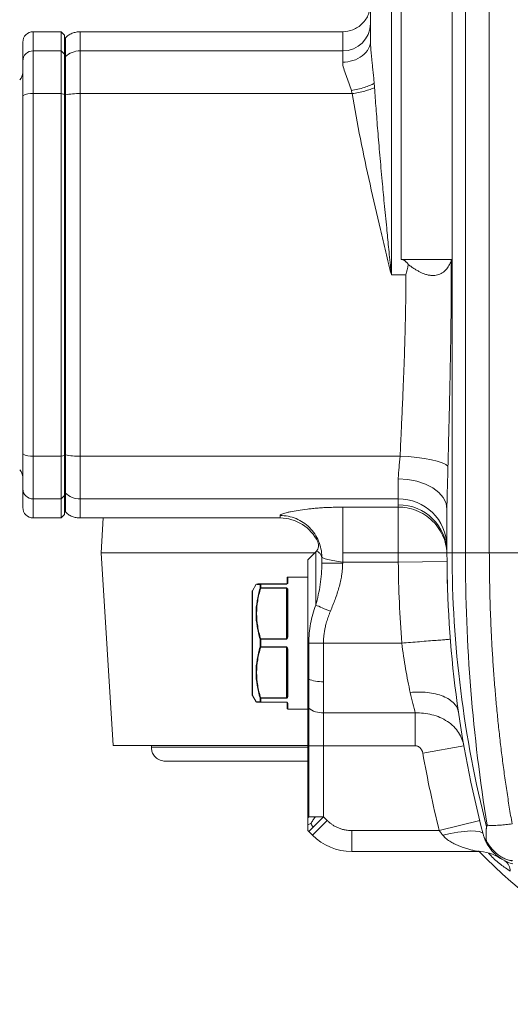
# Model space of a CAD drawing. Header units: millimetres. Extents: x 38 to 1003, y -143 to 975.
# Tile 2 of 29: x 175 to 246, y -143 to -1. Entities that reach past the tile are written whole.
import ezdxf

# ---------------------------------------------------------------- set-up
doc = ezdxf.new("R2010")
doc.units = ezdxf.units.MM

# ---------------------------------------------------------------- blocks, each defined once
blk = doc.blocks.new('SW_CENTERMARKSYMBOL_11')
at = {"color": 0, "linetype": 'Continuous', "lineweight": 0}
for p, q in [((0, 5), (0, 65)), ((0, 0), (0, 2.5)), ((-5, 0), (-65, 0)), ((0, 0), (-2.5, 0)), ((0, 0), (0, -2.5)), ((0, 0), (2.5, 0)), ((5, 0), (65, 0)), ((0, -5), (0, -65))]:
    blk.add_line(p, q, dxfattribs=at)

msp = doc.modelspace()

# ---------------------------------------------------------------- linework, layer by layer
at = {"color": 7, "linetype": 'Continuous', "lineweight": 15}
for p, q in [((225.47, 113.42), (225.47, -4.36)), ((228.47, -38.08), (228.47, 25.37)), ((229.9, -35.86), (229.9, 21.84)), ((237.23, 21.84), (237.23, -32.08)), ((239.12, 17.41), (239.12, -78.08)), ((242.56, 10.2), (242.56, -78.08)), ((180.97, -3.08), (176.97, -3.08)), ((181.47, -3.58), (180.97, -3.08)), ((180.97, -5.84), (180.97, -3.08)), ((181.47, -3.58), (181.47, -6.33)), ((221.47, -3.08), (183.71, -3.08)), ((175.47, -7.3), (175.47, -4.58)), ((176.97, -5.84), (176.97, -11.99)), ((180.97, -5.84), (176.97, -5.84)), ((180.97, -11.99), (180.97, -5.84)), ((181.47, -6.33), (180.97, -5.84)), ((181.47, -6.33), (181.47, -12.1)), ((181.59, -6.7), (181.47, -6.81)), ((183.71, -5.84), (183.71, -11.99)), ((221.47, -5.84), (183.71, -5.84)), ((175.47, -12.3), (175.47, -7.3)), ((175.47, -63.86), (175.47, -12.3)), ((176.97, -11.99), (176.97, -64.18)), ((180.97, -11.99), (176.97, -11.99)), ((180.97, -64.18), (180.97, -11.99)), ((181.47, -12.1), (180.97, -11.99)), ((181.47, -12.1), (181.47, -64.07)), ((181.59, -12.17), (181.47, -12.2)), ((183.71, -11.99), (183.71, -64.18)), ((222.84, -11.99), (183.71, -11.99)), ((237.23, -32.08), (237.23, -35.86)), ((229.9, -35.86), (237.23, -35.86)), ((237.2, -35.87), (237.2, -78.08)), ((228.47, -38.08), (230.56, -38.08)), ((175.47, -68.86), (175.47, -63.86)), ((180.97, -64.18), (176.97, -64.18)), ((176.97, -64.18), (176.97, -70.33)), ((181.47, -64.07), (180.97, -64.18)), ((180.97, -70.33), (180.97, -64.18)), ((181.47, -63.97), (181.59, -63.99)), ((181.47, -64.07), (181.47, -69.84)), ((183.71, -64.18), (229.73, -64.18)), ((183.71, -64.18), (183.71, -70.33)), ((229.47, -70.33), (229.47, -67.46)), ((175.47, -71.58), (175.47, -68.86)), ((181.59, -69.47), (181.47, -69.35)), ((180.97, -70.33), (176.97, -70.33)), ((180.97, -70.33), (181.47, -69.84)), ((180.97, -73.08), (180.97, -70.33)), ((181.47, -69.84), (181.47, -72.58)), ((183.71, -70.33), (229.47, -70.33)), ((229.47, -70.33), (229.47, -71.19)), ((221.47, -71.52), (229.47, -71.52)), ((221.47, -71.52), (221.47, -79.42)), ((236.47, -71.79), (236.47, -78.08)), ((176.97, -73.08), (180.97, -73.08)), ((180.97, -73.08), (181.47, -72.58)), ((183.71, -73.08), (212.47, -73.08)), ((187.03, -73.08), (186.72, -78.08)), ((186.72, -78.08), (188.47, -105.83)), ((186.72, -78.08), (217.47, -78.08)), ((217.59, -77.96), (216.46, -79.09)), ((218.47, -78.7), (218.47, -79.58)), ((236.47, -79.36), (229.47, -79.42)), ((236.47, -78.08), (237.2, -78.08)), ((237.2, -78.08), (239.12, -78.08)), ((239.12, -78.08), (242.56, -78.08)), ((242.56, -78.08), (313.7, -78.08)), ((218.47, -79.58), (221.47, -79.58)), ((221.47, -79.42), (229.47, -79.42)), ((221.47, -79.42), (221.47, -79.58)), ((213.47, -82.48), (213.47, -81.68)), ((216.37, -81.58), (213.57, -81.58)), ((208.47, -98.56), (208.47, -83.61)), ((209.01, -82.63), (208.48, -83.56)), ((209.59, -83.19), (209.59, -82.64)), ((209.68, -82.59), (209.68, -82.58)), ((209.68, -82.58), (213.37, -82.58)), ((209.68, -82.59), (209.68, -83.15)), ((213.37, -82.59), (209.68, -82.59)), ((209.68, -83.15), (213.37, -83.15)), ((209.68, -83.18), (209.68, -83.15)), ((213.37, -83.18), (209.68, -83.18)), ((213.37, -82.59), (213.37, -82.58)), ((213.37, -83.18), (213.37, -83.15)), ((213.37, -90.49), (213.37, -83.18)), ((213.47, -90.07), (213.47, -83.5)), ((213.57, -83.42), (213.57, -90.06)), ((209.59, -91.63), (209.59, -90.53)), ((209.68, -90.53), (209.68, -90.49)), ((209.68, -90.49), (213.37, -90.49)), ((209.68, -90.53), (209.68, -91.64)), ((213.37, -90.53), (209.68, -90.53)), ((213.37, -90.53), (213.37, -90.49)), ((209.68, -91.64), (213.37, -91.64)), ((209.68, -91.68), (209.68, -91.64)), ((213.37, -91.68), (209.68, -91.68)), ((213.37, -91.68), (213.37, -91.64)), ((213.37, -98.99), (213.37, -91.68)), ((213.47, -98.67), (213.47, -92.1)), ((213.57, -92.11), (213.57, -98.75)), ((229.97, -91.08), (218.71, -91.08)), ((208.48, -98.61), (209.01, -99.53)), ((209.59, -99.53), (209.59, -98.98)), ((209.68, -98.99), (213.37, -98.99)), ((209.68, -99.02), (209.68, -98.99)), ((209.68, -99.02), (209.68, -99.57)), ((213.37, -99.02), (209.68, -99.02)), ((213.37, -99.02), (213.37, -98.99)), ((209.68, -99.57), (213.37, -99.57)), ((209.68, -99.58), (209.68, -99.57)), ((213.37, -99.58), (209.68, -99.58)), ((213.37, -99.57), (213.37, -99.58)), ((213.47, -100.48), (213.47, -99.68)), ((213.57, -100.58), (216.37, -100.58)), ((216.47, -100.37), (216.59, -100.46)), ((218.71, -101.14), (231.91, -101.14)), ((218.71, -101.14), (218.71, -105.86)), ((216.36, -105.83), (188.47, -105.83)), ((193.97, -105.83), (193.97, -106.08)), ((216.47, -105.86), (216.59, -105.86)), ((216.47, -105.86), (216.47, -115.96)), ((218.71, -105.86), (216.59, -105.86)), ((216.59, -105.86), (216.59, -116.08)), ((231.91, -105.86), (218.71, -105.86)), ((218.71, -105.86), (218.71, -116.08)), ((238.9, -105.87), (232.99, -106.91)), ((239.12, -107.08), (239.08, -106.88)), ((216.47, -115.96), (216.59, -116.08)), ((216.59, -116.08), (217.56, -116.08)), ((218.71, -116.08), (217.21, -117.58)), ((219.24, -116.62), (218.71, -116.08)), ((217.21, -117.58), (216.59, -118.2)), ((219.24, -116.62), (217.12, -118.74)), ((235.36, -118.08), (241.18, -116.64)), ((216.59, -118.2), (216.47, -118.08)), ((216.59, -118.2), (217.12, -118.74)), ((222.78, -118.08), (222.78, -121.08)), ((222.78, -118.08), (235.36, -118.08)), ((240.87, -121.08), (222.78, -121.08)), ((244.02, -121.97), (244.07, -122)), ((244.03, -121.97), (244.18, -122.08))]:
    msp.add_line(p, q, dxfattribs=at)
at = {"color": 8, "linetype": 'Continuous', "lineweight": 15}
for p, q in [((176.97, -3.08), (176.97, -5.84)), ((183.71, -3.08), (183.71, -5.84)), ((176.97, -70.33), (176.97, -73.08)), ((183.71, -70.33), (183.71, -73.08)), ((212.47, -73.08), (212.47, -72.72)), ((213.57, -81.58), (213.57, -82.39)), ((208.48, -83.56), (208.48, -91.08)), ((208.48, -91.08), (208.48, -98.61)), ((213.57, -99.77), (213.57, -100.58)), ((216.47, -106.08), (193.97, -106.08))]:
    msp.add_line(p, q, dxfattribs=at)
at = {"color": 7, "linetype": 'Continuous', "lineweight": 15, "flags": 128}
for points in [[(236.61, -65.64), (236.29, -65.38), (235.78, -65.13), (235.08, -64.9), (234.22, -64.69), (233.22, -64.5), (232.12, -64.35), (230.94, -64.24), (229.73, -64.18)], [(229.47, -67.46), (230.83, -67.54), (232.14, -67.79), (233.36, -68.19), (234.42, -68.73), (235.29, -69.39), (235.93, -70.13), (236.33, -70.95), (236.47, -71.79)]]:
    msp.add_lwpolyline(points, dxfattribs=at)
at = {"color": 8, "linetype": 'Continuous', "lineweight": 15, "flags": 128}
for points in [[(217.59, -77.96), (217.59, -78.01), (217.59, -78.41), (217.59, -79.21), (217.59, -80.36), (217.59, -81.85), (217.59, -83.62), (217.59, -85.62)], [(235.87, -118.76), (236.97, -118.51), (238.02, -118.32), (239, -118.19), (239.87, -118.13), (240.59, -118.15), (241.14, -118.23), (241.51, -118.38), (241.53, -118.39)]]:
    msp.add_lwpolyline(points, dxfattribs=at)
at = {"color": 7, "linetype": 'Continuous', "lineweight": 15}
for centre, radius, start, end in [((221.51, -1.88), 3.96, 269.369, 359.3548), ((176.97, -4.58), 1.5, 90, 180), ((176.95, -7.32), 1.48, 89.369, 179.3548), ((183.7, -8.87), 3.03, 89.8933, 134.2113), ((173.97, -8.96), 1.5, 315, 0), ((176.61, -14.02), 2.06, 79.9868, 123.5945), ((183.58, -22.92), 10.93, 89.3498, 100.5336), ((176.61, -62.14), 2.06, 236.4055, 280.0132), ((183.58, -53.25), 10.93, 259.4664, 270.6502), ((173.97, -67.2), 1.5, 0, 45), ((176.95, -68.85), 1.48, 180.6452, 270.631), ((183.7, -67.3), 3.03, 225.7887, 270.1067), ((229.54, -77.25), 6.92, 0.6452, 90.631), ((176.97, -71.58), 1.5, 180, 270), ((229.52, -78.14), 6.95, 0.4407, 90.434), ((212.47, -79.08), 6, 25.1744, 90), ((215.47, -75.84), 3, 315, 318.222), ((396.47, -78.08), 160, 180.4199, 181.6005), ((396.47, -78.08), 159.27, 180, 194.3408), ((213.57, -81.68), 0.1, 90, 180), ((208.57, -83.61), 0.1, 150, 180), ((209.68, -82.68), 0.0966, 90.421, 154.7175), ((209.68, -82.7), 0.103, 88.9386, 145.6425), ((209.68, -83.25), 0.105, 88.4423, 143.0612), ((209.64, -83.28), 0.11, 72.0895, 118.7607), ((213.56, -82.49), 0.096, 87.5684, 177.342), ((213.56, -83.51), 0.0919, 84.5587, 173.2523), ((209.71, -90.64), 0.159, 100.4518, 136.623), ((209.67, -91.54), 1.01, 89.4676, 94.3755), ((213.54, -90.3), 0.241, 84.1199, 108.1897), ((209.67, -90.62), 1.01, 265.6245, 270.5324), ((209.71, -91.52), 0.159, 223.377, 259.5482), ((213.54, -91.87), 0.241, 251.8103, 275.8801), ((208.57, -98.56), 0.1, 180, 210), ((209.64, -98.88), 0.11, 241.2393, 287.9105), ((209.68, -98.92), 0.105, 216.9388, 271.5577), ((213.56, -98.66), 0.0919, 186.7477, 275.4413), ((209.68, -99.47), 0.103, 214.3575, 271.0614), ((209.68, -99.49), 0.0966, 205.2825, 269.579), ((213.56, -99.68), 0.096, 182.658, 272.4316), ((213.57, -100.48), 0.1, 180, 270), ((222.78, -113.08), 8, 225, 270), ((240.87, -127.08), 6, 56.5808, 90), ((286.47, -78.08), 62.5, 223.3524, 316.2883), ((243.82, -123.89), 1.75, 358.8517, 56.1667)]:
    msp.add_arc(centre, radius, start, end, dxfattribs=at)
for points, knots in [([(225.47, 0.92), (225.41, 0.41), (225.33, -0.36), (224.83, -1.29), (224.32, -1.93), (223.67, -2.45), (222.74, -2.95), (221.97, -3.03), (221.47, -3.08)], [0, 0, 0, 0, 0.239463, 0.368367, 0.500005, 0.631642, 0.760545, 1, 1, 1, 1]), ([(181.47, -6.81), (181.47, -6.74), (181.47, -6.59), (181.47, -6.38), (181.47, -6.17), (181.47, -5.98), (181.47, -5.8), (181.47, -5.62), (181.47, -5.46), (181.47, -5.3), (181.47, -5.15), (181.47, -5.01), (181.47, -4.89), (181.47, -4.73), (181.47, -4.55), (181.47, -4.38), (181.47, -4.25), (181.47, -4.15), (181.47, -4.09), (181.47, -4.09), (181.47, -4.08)], [0, 0, 0, 0, 0.0416872, 0.0833582, 0.1250161, 0.1666641, 0.2083054, 0.2499432, 0.2915808, 0.3332213, 0.3748679, 0.4165239, 0.4581923, 0.4998765, 0.5832672, 0.6666091, 0.7499276, 0.8332486, 0.9165975, 1, 1, 1, 1]), ([(183.71, -3.08), (183.51, -3.09), (183.12, -3.12), (182.55, -3.3), (182.03, -3.57), (181.73, -3.83), (181.59, -3.96)], [0, 0, 0, 0, 0.2475748, 0.4999997, 0.7524248, 1, 1, 1, 1]), ([(225.47, -4.36), (225.47, -4.72), (225.38, -5.12), (224.99, -5.88), (224.69, -6.25), (223.9, -6.85), (223.43, -7.09), (222.45, -7.39), (221.94, -7.46), (221.47, -7.46)], [0, 0, 0, 0, 0.25, 0.25, 0.5, 0.5, 0.75, 0.75, 1, 1, 1, 1]), ([(225.47, -4.36), (225.47, -4.44), (225.47, -4.6), (225.48, -4.86), (225.49, -5.13), (225.51, -5.4), (225.53, -5.69), (225.55, -5.99), (225.58, -6.29), (225.61, -6.61), (225.64, -6.93), (225.69, -7.41), (225.76, -8.06), (225.85, -8.86), (225.93, -9.68), (225.98, -10.23), (226, -10.51)], [0, 0, 0, 0, 0.043005, 0.087157, 0.132482, 0.179002, 0.22674, 0.275715, 0.325945, 0.377449, 0.430241, 0.484336, 0.612076, 0.740492, 0.869746, 1, 1, 1, 1]), ([(181.47, -6.81), (181.47, -6.85), (181.47, -6.9), (181.47, -7.11), (181.47, -7.35), (181.47, -7.94), (181.47, -8.3), (181.47, -9.12), (181.47, -9.58), (181.47, -10.58), (181.47, -11.12), (181.47, -11.85), (181.47, -12.02), (181.47, -12.2)], [0, 0, 0, 0, 0.067526, 0.067526, 0.283763, 0.283763, 0.5, 0.5, 0.716237, 0.716237, 0.932474, 0.932474, 1, 1, 1, 1]), ([(181.59, -6.7), (181.59, -6.84), (181.59, -7.08), (181.59, -7.73), (181.59, -8.14), (181.59, -9.11), (181.59, -9.66), (181.59, -10.86), (181.59, -11.51), (181.59, -12.17)], [0, 0, 0, 0, 0.25, 0.25, 0.5, 0.5, 0.75, 0.75, 1, 1, 1, 1]), ([(221.47, -5.84), (221.47, -5.97), (221.47, -6.17), (221.47, -6.72), (221.47, -7.06), (221.47, -7.46)], [0, 0, 0, 0, 0.5, 0.5, 1, 1, 1, 1]), ([(221.47, -7.46), (221.47, -7.74), (221.53, -8.06), (221.71, -8.71), (221.83, -9.05), (222.21, -10.08), (222.51, -10.81), (222.72, -11.56)], [0, 0, 0, 0, 0.25, 0.25, 0.5, 0.5, 1, 1, 1, 1]), ([(226, -10.51), (225.83, -10.61), (225.63, -10.71), (225.15, -10.91), (224.88, -11.01), (224.29, -11.2), (223.98, -11.29), (223.35, -11.44), (223.03, -11.51), (222.72, -11.56)], [0, 0, 0, 0, 0.25, 0.25, 0.5, 0.5, 0.75, 0.75, 1, 1, 1, 1]), ([(226.05, -11.16), (225.88, -11.23), (225.67, -11.31), (225.19, -11.47), (224.93, -11.55), (224.36, -11.7), (224.06, -11.77), (223.45, -11.89), (223.14, -11.95), (222.84, -11.99)], [0, 0, 0, 0, 0.25, 0.25, 0.5, 0.5, 0.75, 0.75, 1, 1, 1, 1]), ([(226, -10.51), (226.01, -10.62), (226.03, -10.83), (226.05, -11.05), (226.05, -11.16)], [0, 0, 0, 0, 0.500948, 1, 1, 1, 1]), ([(226.05, -11.16), (226.09, -11.64), (226.15, -12.63), (226.27, -14.15), (226.39, -15.73), (226.52, -17.38), (226.66, -19.1), (226.82, -20.87), (226.98, -22.72), (227.19, -25.03), (227.46, -27.91), (227.77, -31.05), (228.07, -34.14), (228.3, -36.39), (228.43, -37.74), (228.47, -38.08)], [0, 0, 0, 0, 0.054015, 0.110443, 0.169285, 0.23054, 0.294209, 0.360292, 0.428789, 0.4997, 0.617193, 0.749817, 0.849886, 0.961551, 1, 1, 1, 1]), ([(181.47, -12.2), (181.47, -20.7), (181.47, -29.38), (181.47, -46.79), (181.47, -55.46), (181.47, -63.97)], [0, 0, 0, 0, 0.5, 0.5, 1, 1, 1, 1]), ([(181.59, -12.17), (181.59, -16.43), (181.59, -20.73), (181.59, -29.38), (181.59, -33.73), (181.59, -42.43), (181.59, -46.78), (181.59, -55.43), (181.59, -59.74), (181.59, -63.99)], [0, 0, 0, 0, 0.25, 0.25, 0.5, 0.5, 0.75, 0.75, 1, 1, 1, 1]), ([(222.84, -11.99), (222.82, -11.92), (222.78, -11.78), (222.74, -11.63), (222.72, -11.56)], [0, 0, 0, 0, 0.489069, 1, 1, 1, 1]), ([(222.84, -11.99), (223.54, -16.33), (224.43, -20.67), (225.89, -27.2), (226.39, -29.38), (227.16, -32.64), (227.42, -33.73), (227.81, -35.36), (227.94, -35.91), (228.14, -36.72), (228.24, -37.13), (228.34, -37.54), (228.4, -37.81), (228.44, -37.95), (228.47, -38.08)], [0, 0, 0, 0, 0.5, 0.5, 0.75, 0.75, 0.875, 0.875, 0.9375, 0.9375, 0.96875, 0.984375, 0.984375, 1, 1, 1, 1]), ([(229.9, -35.86), (229.92, -35.86), (229.98, -35.87), (230.07, -35.88), (230.15, -35.91), (230.24, -35.94), (230.32, -35.99), (230.41, -36.05), (230.49, -36.11), (230.57, -36.19), (230.66, -36.28), (230.74, -36.37), (230.83, -36.48), (230.88, -36.56), (230.91, -36.6)], [0, 0, 0, 0, 0.065236, 0.13135, 0.199255, 0.269792, 0.343714, 0.421674, 0.504232, 0.591858, 0.684946, 0.783824, 0.888765, 1, 1, 1, 1]), ([(230.91, -36.6), (230.99, -36.65), (231.14, -36.77), (231.36, -36.93), (231.58, -37.08), (231.79, -37.22), (232, -37.35), (232.21, -37.47), (232.41, -37.58), (232.6, -37.68), (232.9, -37.82), (233.29, -37.98), (233.79, -38.12), (234.28, -38.18), (234.86, -38.17), (235.5, -37.99), (236.01, -37.66), (236.35, -37.33), (236.56, -37.06), (236.76, -36.76), (236.93, -36.42), (237.03, -36.18), (237.08, -36.05)], [0, 0, 0, 0, 0.0316668, 0.0623323, 0.0920084, 0.1207088, 0.1484488, 0.1752457, 0.2011192, 0.2260911, 0.2501864, 0.3143255, 0.3751997, 0.437958, 0.5001785, 0.6078387, 0.7240506, 0.7753512, 0.8283989, 0.8834014, 0.940546, 1, 1, 1, 1]), ([(237.08, -36.05), (237.08, -36.55), (237.08, -37.53), (237.08, -39.01), (237.07, -40.49), (237.07, -41.98), (237.06, -43.46), (237.04, -44.95), (237.02, -46.43), (237, -47.92), (236.98, -49.41), (236.94, -51.38), (236.89, -53.83), (236.83, -56.76), (236.75, -59.71), (236.68, -62.67), (236.64, -64.65), (236.61, -65.64)], [0, 0, 0, 0, 0.0498505, 0.0997506, 0.1497026, 0.1997087, 0.2497711, 0.2998922, 0.3500742, 0.4003193, 0.4506297, 0.5010076, 0.5996426, 0.6988436, 0.7986263, 0.8990067, 1, 1, 1, 1]), ([(237.2, -35.87), (237.19, -35.87), (237.18, -35.88), (237.15, -35.9), (237.13, -35.93), (237.11, -35.96), (237.09, -36), (237.08, -36.04), (237.08, -36.05)], [0, 0, 0, 0, 0.145202, 0.296087, 0.455093, 0.62431, 0.805474, 1, 1, 1, 1]), ([(237.2, -35.87), (237.2, -35.87), (237.22, -35.86), (237.23, -35.86), (237.23, -35.86)], [0, 0, 0, 0, 0.50128, 1, 1, 1, 1]), ([(229.73, -64.18), (229.75, -63.85), (229.77, -63.16), (229.82, -62.08), (229.88, -60.79), (229.95, -59.32), (230.05, -57.08), (230.17, -54.37), (230.31, -51.07), (230.41, -47.88), (230.48, -45.14), (230.52, -42.98), (230.55, -41.34), (230.56, -39.71), (230.56, -38.62), (230.56, -38.08)], [0, 0, 0, 0, 0.038598, 0.080444, 0.125537, 0.188202, 0.250869, 0.385092, 0.50101, 0.630138, 0.750637, 0.813858, 0.876491, 0.938538, 1, 1, 1, 1]), ([(181.47, -63.97), (181.47, -64.14), (181.47, -64.32), (181.47, -65.05), (181.47, -65.59), (181.47, -66.58), (181.47, -67.04), (181.47, -67.87), (181.47, -68.22), (181.47, -68.82), (181.47, -69.05), (181.47, -69.27), (181.47, -69.31), (181.47, -69.35)], [0, 0, 0, 0, 0.067526, 0.067526, 0.283763, 0.283763, 0.5, 0.5, 0.716237, 0.716237, 0.932474, 0.932474, 1, 1, 1, 1]), ([(181.59, -63.99), (181.59, -64.66), (181.59, -65.31), (181.59, -66.51), (181.59, -67.06), (181.59, -68.02), (181.59, -68.44), (181.59, -69.09), (181.59, -69.33), (181.59, -69.47)], [0, 0, 0, 0, 0.25, 0.25, 0.5, 0.5, 0.75, 0.75, 1, 1, 1, 1]), ([(229.73, -64.18), (229.69, -64.76), (229.63, -65.33), (229.54, -66.15), (229.52, -66.42), (229.48, -66.96), (229.47, -67.21), (229.47, -67.46)], [0, 0, 0, 0, 0.5, 0.5, 0.75, 0.75, 1, 1, 1, 1]), ([(236.61, -65.64), (236.61, -65.82), (236.6, -66.19), (236.59, -66.73), (236.57, -67.35), (236.55, -68.05), (236.52, -68.83), (236.5, -69.59), (236.48, -70.35), (236.47, -71.08), (236.47, -71.56), (236.47, -71.79)], [0, 0, 0, 0, 0.088023, 0.173282, 0.255813, 0.38292, 0.508367, 0.633601, 0.757161, 0.87923, 1, 1, 1, 1]), ([(181.47, -72.08), (181.47, -72.08), (181.47, -72.08), (181.47, -71.97), (181.47, -71.57), (181.47, -71.16), (181.47, -70.87), (181.47, -70.55), (181.47, -70.19), (181.47, -69.79), (181.47, -69.5), (181.47, -69.35)], [0, 0, 0, 0, 0.000002, 0.250041, 0.500101, 0.583452, 0.666754, 0.750035, 0.833319, 0.916632, 1, 1, 1, 1]), ([(181.59, -72.2), (181.73, -72.33), (182.03, -72.6), (182.55, -72.87), (183.12, -73.05), (183.51, -73.07), (183.71, -73.08)], [0, 0, 0, 0, 0.247575, 0.5, 0.752425, 1, 1, 1, 1]), ([(212.47, -72.72), (212.47, -72.71), (212.47, -72.69), (212.48, -72.67), (212.51, -72.64), (212.54, -72.62), (212.59, -72.59), (212.68, -72.54), (212.85, -72.47), (213.15, -72.38), (213.52, -72.28), (214.12, -72.15), (215.02, -71.98), (216.14, -71.83), (217.13, -71.72), (217.92, -71.65), (218.75, -71.59), (219.48, -71.56), (220.08, -71.54), (220.54, -71.52), (221, -71.52), (221.31, -71.52), (221.47, -71.52)], [0, 0, 0, 0, 0.0208237, 0.0417269, 0.0627303, 0.0838545, 0.1051195, 0.1265451, 0.1899383, 0.2539827, 0.3177647, 0.3815533, 0.5080187, 0.6325412, 0.6944854, 0.7550545, 0.8163334, 0.8765259, 0.907531, 0.938363, 0.9691448, 1, 1, 1, 1]), ([(236.47, -78.41), (236.47, -78.01), (236.43, -77.58), (236.27, -76.73), (236.14, -76.3), (235.8, -75.45), (235.58, -75.03), (235.06, -74.24), (234.75, -73.87), (234.07, -73.2), (233.69, -72.9), (232.89, -72.38), (232.47, -72.17), (231.61, -71.83), (231.17, -71.71), (230.31, -71.55), (229.88, -71.52), (229.47, -71.52)], [0, 0, 0, 0, 0.125, 0.125, 0.25, 0.25, 0.375, 0.375, 0.5, 0.5, 0.625, 0.625, 0.75, 0.75, 0.875, 0.875, 1, 1, 1, 1]), ([(229.47, -79.42), (229.47, -79.32), (229.47, -79.14), (229.47, -78.87), (229.47, -78.59), (229.47, -78.31), (229.47, -78.03), (229.47, -77.75), (229.47, -77.47), (229.47, -77.19), (229.47, -76.9), (229.47, -76.62), (229.47, -76.34), (229.47, -76.06), (229.47, -75.79), (229.47, -75.51), (229.47, -75.24), (229.47, -74.97), (229.47, -74.71), (229.47, -74.45), (229.47, -74.2), (229.47, -73.96), (229.47, -73.72), (229.47, -73.49), (229.47, -73.27), (229.47, -73.05), (229.47, -72.85), (229.47, -72.66), (229.47, -72.48), (229.47, -72.31), (229.47, -72.15), (229.47, -72.01), (229.47, -71.88), (229.47, -71.76), (229.47, -71.66), (229.47, -71.58), (229.47, -71.54), (229.47, -71.52)], [0, 0, 0, 0, 0.024038, 0.048342, 0.072914, 0.097752, 0.122856, 0.148228, 0.173866, 0.19977, 0.225942, 0.25238, 0.279084, 0.306056, 0.333294, 0.360799, 0.38857, 0.416608, 0.444913, 0.473484, 0.502323, 0.531427, 0.560799, 0.590437, 0.620342, 0.650513, 0.680952, 0.711657, 0.742628, 0.773866, 0.805371, 0.837143, 0.869181, 0.901486, 0.934057, 0.966895, 1, 1, 1, 1]), ([(212.47, -72.72), (213.25, -72.72), (214.04, -72.87), (215.49, -73.47), (216.15, -73.92), (217.26, -75.02), (217.71, -75.69), (218.31, -77.14), (218.47, -77.92), (218.47, -78.7)], [0, 0, 0, 0, 0.25, 0.25, 0.5, 0.5, 0.75, 0.75, 1, 1, 1, 1]), ([(217.89, -76.53), (217.93, -76.64), (218.02, -76.86), (218.01, -77.21), (217.91, -77.56), (217.77, -77.75), (217.7, -77.84)], [0, 0, 0, 0, 0.244589, 0.5, 0.755411, 1, 1, 1, 1]), ([(216.47, -79.08), (216.47, -79.08), (216.47, -79.27), (216.47, -80.02), (216.47, -80.57), (216.47, -81.98), (216.47, -82.84), (216.47, -84.8), (216.47, -85.89), (216.47, -88.2), (216.47, -89.42), (216.47, -91.88), (216.47, -93.11), (216.47, -95.48), (216.47, -96.61), (216.47, -98.67), (216.47, -99.59), (216.47, -100.37)], [0, 0, 0, 0, 0.125, 0.125, 0.25, 0.25, 0.375, 0.375, 0.5, 0.5, 0.625, 0.625, 0.75, 0.75, 0.875, 0.875, 1, 1, 1, 1]), ([(218.47, -78.7), (218.47, -78.76), (218.54, -78.82), (218.84, -78.94), (219.07, -79), (219.62, -79.12), (219.96, -79.18), (220.68, -79.3), (221.07, -79.36), (221.47, -79.42)], [0, 0, 0, 0, 0.25, 0.25, 0.5, 0.5, 0.75, 0.75, 1, 1, 1, 1]), ([(236.47, -78.08), (236.47, -84.9), (236.9, -91.72), (238.65, -105.28), (239.95, -111.99), (241.68, -118.59)], [0, 0, 0, 0, 0.5, 0.5, 1, 1, 1, 1]), ([(239.12, -78.08), (239.12, -84.69), (239.38, -91.29), (240.42, -104.4), (241.21, -110.9), (242.26, -117.3)], [0, 0, 0, 0, 0.5, 0.5, 1, 1, 1, 1]), ([(242.56, -78.08), (242.56, -78.52), (242.57, -79.4), (242.58, -80.71), (242.6, -82.03), (242.62, -83.34), (242.65, -84.66), (242.69, -85.97), (242.74, -87.28), (242.79, -88.59), (242.86, -89.9), (242.92, -91.21), (243, -92.52), (243.08, -93.83), (243.17, -95.13), (243.27, -96.44), (243.41, -98.13), (243.59, -100.19), (243.83, -102.63), (244.1, -105.06), (244.39, -107.48), (244.71, -109.9), (245.06, -112.31), (245.43, -114.71), (245.69, -116.3), (245.83, -117.1)], [0, 0, 0, 0, 0.033377, 0.066739, 0.100089, 0.133428, 0.166759, 0.200083, 0.233402, 0.266719, 0.300035, 0.333353, 0.366674, 0.400001, 0.433335, 0.466678, 0.500033, 0.562594, 0.625112, 0.687599, 0.750067, 0.81253, 0.874998, 0.937484, 1, 1, 1, 1]), ([(218.47, -79.58), (218.47, -80.59), (218.39, -81.62), (218.09, -83.66), (217.87, -84.66), (217.59, -85.62)], [0, 0, 0, 0, 0.5, 0.5, 1, 1, 1, 1]), ([(221.47, -79.58), (221.47, -79.68), (221.46, -79.87), (221.45, -80.16), (221.43, -80.46), (221.4, -80.76), (221.37, -81.06), (221.3, -81.55), (221.16, -82.23), (220.95, -83.09), (220.68, -83.96), (220.39, -84.79), (220.06, -85.65), (219.83, -86.2), (219.71, -86.5)], [0, 0, 0, 0, 0.040186, 0.080848, 0.122018, 0.163722, 0.20599, 0.248848, 0.369863, 0.498117, 0.618503, 0.749043, 0.865771, 1, 1, 1, 1]), ([(209.59, -90.53), (209.41, -89.93), (209.27, -89.32), (209.07, -88.09), (209.01, -87.47), (209.01, -86.23), (209.07, -85.62), (209.27, -84.4), (209.41, -83.79), (209.59, -83.19)], [0, 0, 0, 0, 0.25, 0.25, 0.5, 0.5, 0.75, 0.75, 1, 1, 1, 1]), ([(209.68, -83.18), (209.5, -83.78), (209.35, -84.38), (209.15, -85.6), (209.1, -86.21), (209.1, -87.44), (209.15, -88.06), (209.35, -89.28), (209.5, -89.89), (209.68, -90.49)], [0, 0, 0, 0, 0.25, 0.25, 0.5, 0.5, 0.75, 0.75, 1, 1, 1, 1]), ([(209.2, -82.58), (209.21, -82.58), (209.27, -82.58), (209.5, -82.58), (209.68, -82.58)], [0, 0, 0, 0, 0.236832, 1, 1, 1, 1]), ([(213.37, -82.59), (213.39, -82.59), (213.41, -82.59), (213.45, -82.58), (213.46, -82.57), (213.5, -82.54), (213.52, -82.52), (213.56, -82.47), (213.57, -82.43), (213.57, -82.39)], [0, 0, 0, 0, 0.125, 0.125, 0.25, 0.25, 0.5, 0.5, 1, 1, 1, 1]), ([(213.47, -82.48), (213.47, -82.5), (213.46, -82.52), (213.45, -82.54), (213.44, -82.55), (213.42, -82.57), (213.42, -82.57), (213.4, -82.58), (213.4, -82.58), (213.38, -82.58), (213.38, -82.58), (213.37, -82.58)], [0, 0, 0, 0, 0.5, 0.5, 0.75, 0.75, 0.875, 0.875, 0.9375, 0.9375, 1, 1, 1, 1]), ([(213.57, -83.42), (213.57, -83.36), (213.56, -83.31), (213.52, -83.23), (213.5, -83.21), (213.46, -83.18), (213.45, -83.17), (213.41, -83.15), (213.39, -83.15), (213.37, -83.15)], [0, 0, 0, 0, 0.5, 0.5, 0.75, 0.75, 0.875, 0.875, 1, 1, 1, 1]), ([(213.37, -83.18), (213.38, -83.18), (213.38, -83.18), (213.4, -83.19), (213.4, -83.2), (213.42, -83.22), (213.42, -83.23), (213.44, -83.27), (213.45, -83.3), (213.46, -83.38), (213.47, -83.44), (213.47, -83.5)], [0, 0, 0, 0, 0.0625, 0.0625, 0.125, 0.125, 0.25, 0.25, 0.5, 0.5, 1, 1, 1, 1]), ([(217.59, -85.62), (217.28, -86.48), (217.03, -87.37), (216.68, -89.2), (216.59, -90.14), (216.59, -91.08)], [0, 0, 0, 0, 0.5, 0.5, 1, 1, 1, 1]), ([(219.71, -86.5), (219.32, -86.34), (218.91, -86.17), (218.17, -85.86), (217.84, -85.72), (217.59, -85.62)], [0, 0, 0, 0, 0.5, 0.5, 1, 1, 1, 1]), ([(219.71, -86.5), (219.66, -86.63), (219.55, -86.88), (219.41, -87.27), (219.28, -87.65), (219.16, -88.02), (219.06, -88.39), (218.96, -88.83), (218.85, -89.34), (218.77, -89.93), (218.72, -90.51), (218.71, -90.89), (218.71, -91.08)], [0, 0, 0, 0, 0.088514, 0.175148, 0.259965, 0.343032, 0.424419, 0.504203, 0.630675, 0.755211, 0.878189, 1, 1, 1, 1]), ([(213.37, -90.53), (213.39, -90.53), (213.41, -90.52), (213.45, -90.49), (213.46, -90.48), (213.5, -90.42), (213.52, -90.37), (213.56, -90.24), (213.57, -90.15), (213.57, -90.06)], [0, 0, 0, 0, 0.125, 0.125, 0.25, 0.25, 0.5, 0.5, 1, 1, 1, 1]), ([(213.47, -90.07), (213.47, -90.14), (213.46, -90.22), (213.45, -90.33), (213.44, -90.36), (213.42, -90.42), (213.42, -90.43), (213.4, -90.46), (213.4, -90.47), (213.38, -90.48), (213.38, -90.49), (213.37, -90.49)], [0, 0, 0, 0, 0.5, 0.5, 0.75, 0.75, 0.875, 0.875, 0.9375, 0.9375, 1, 1, 1, 1]), ([(236.95, -90.54), (236.95, -90.54), (236.92, -90.54), (236.76, -90.55), (236.63, -90.56), (236.29, -90.59), (236.07, -90.61), (235.55, -90.65), (235.25, -90.67), (234.57, -90.72), (234.19, -90.75), (233.39, -90.82), (232.97, -90.85), (232.11, -90.92), (231.67, -90.95), (230.81, -91.02), (230.38, -91.05), (229.97, -91.08)], [0, 0, 0, 0, 0.125, 0.125, 0.25, 0.25, 0.375, 0.375, 0.5, 0.5, 0.625, 0.625, 0.75, 0.75, 0.875, 0.875, 1, 1, 1, 1]), ([(209.59, -98.98), (209.41, -98.38), (209.27, -97.77), (209.07, -96.54), (209.01, -95.92), (209.01, -94.68), (209.07, -94.07), (209.27, -92.84), (209.41, -92.24), (209.59, -91.63)], [0, 0, 0, 0, 0.25, 0.25, 0.5, 0.5, 0.75, 0.75, 1, 1, 1, 1]), ([(209.68, -91.68), (209.5, -92.28), (209.35, -92.88), (209.15, -94.1), (209.1, -94.71), (209.1, -95.94), (209.15, -96.56), (209.35, -97.78), (209.5, -98.39), (209.68, -98.99)], [0, 0, 0, 0, 0.25, 0.25, 0.5, 0.5, 0.75, 0.75, 1, 1, 1, 1]), ([(213.57, -92.11), (213.57, -92.02), (213.56, -91.93), (213.52, -91.79), (213.5, -91.75), (213.46, -91.69), (213.45, -91.67), (213.41, -91.65), (213.39, -91.64), (213.37, -91.64)], [0, 0, 0, 0, 0.5, 0.5, 0.75, 0.75, 0.875, 0.875, 1, 1, 1, 1]), ([(213.37, -91.68), (213.38, -91.68), (213.38, -91.69), (213.4, -91.7), (213.4, -91.71), (213.42, -91.73), (213.42, -91.75), (213.44, -91.8), (213.45, -91.84), (213.46, -91.95), (213.47, -92.02), (213.47, -92.1)], [0, 0, 0, 0, 0.0625, 0.0625, 0.125, 0.125, 0.25, 0.25, 0.5, 0.5, 1, 1, 1, 1]), ([(216.59, -91.08), (216.59, -91.98), (216.59, -92.87), (216.59, -94.62), (216.59, -95.46), (216.59, -96.27)], [0, 0, 0, 0, 0.5, 0.5, 1, 1, 1, 1]), ([(218.71, -91.08), (218.33, -91.08), (217.93, -91.08), (217.19, -91.08), (216.86, -91.08), (216.59, -91.08)], [0, 0, 0, 0, 0.5, 0.5, 1, 1, 1, 1]), ([(218.71, -91.08), (218.71, -92.04), (218.71, -93), (218.71, -94.87), (218.71, -95.78), (218.71, -96.65)], [0, 0, 0, 0, 0.5, 0.5, 1, 1, 1, 1]), ([(229.97, -91.08), (230.13, -92.35), (230.31, -93.61), (230.73, -96.02), (230.96, -97.16), (231.19, -98.2)], [0, 0, 0, 0, 0.5, 0.5, 1, 1, 1, 1]), ([(216.59, -96.27), (216.59, -97.08), (216.59, -97.84), (216.59, -99.25), (216.59, -99.9), (216.59, -100.46)], [0, 0, 0, 0, 0.5, 0.5, 1, 1, 1, 1]), ([(216.59, -96.27), (216.86, -96.39), (217.19, -96.49), (217.93, -96.62), (218.33, -96.65), (218.71, -96.65)], [0, 0, 0, 0, 0.5, 0.5, 1, 1, 1, 1]), ([(218.71, -96.65), (218.71, -97.51), (218.71, -98.34), (218.71, -99.85), (218.71, -100.53), (218.71, -101.14)], [0, 0, 0, 0, 0.5, 0.5, 1, 1, 1, 1]), ([(213.47, -98.67), (213.47, -98.73), (213.46, -98.78), (213.45, -98.87), (213.44, -98.89), (213.42, -98.93), (213.42, -98.95), (213.4, -98.97), (213.4, -98.97), (213.38, -98.98), (213.38, -98.99), (213.37, -98.99)], [0, 0, 0, 0, 0.5, 0.5, 0.75, 0.75, 0.875, 0.875, 0.9375, 0.9375, 1, 1, 1, 1]), ([(213.37, -99.02), (213.39, -99.02), (213.41, -99.02), (213.45, -99), (213.46, -98.99), (213.5, -98.96), (213.52, -98.93), (213.56, -98.86), (213.57, -98.8), (213.57, -98.75)], [0, 0, 0, 0, 0.125, 0.125, 0.25, 0.25, 0.5, 0.5, 1, 1, 1, 1]), ([(238.12, -101.03), (238.09, -100.82), (238.02, -100.61), (237.82, -100.18), (237.67, -99.97), (237.3, -99.57), (237.07, -99.38), (236.55, -99.04), (236.24, -98.88), (235.58, -98.61), (235.21, -98.49), (234.45, -98.31), (234.05, -98.25), (233.23, -98.16), (232.81, -98.14), (231.99, -98.14), (231.59, -98.16), (231.19, -98.2)], [0, 0, 0, 0, 0.125, 0.125, 0.25, 0.25, 0.375, 0.375, 0.5, 0.5, 0.625, 0.625, 0.75, 0.75, 0.875, 0.875, 1, 1, 1, 1]), ([(209.68, -99.58), (209.38, -99.58), (208.97, -99.58), (209.16, -99.58), (209.22, -99.58)], [0, 0, 0, 0, 0.7231363, 1, 1, 1, 1]), ([(213.57, -99.77), (213.57, -99.74), (213.56, -99.7), (213.52, -99.64), (213.5, -99.62), (213.46, -99.6), (213.45, -99.59), (213.41, -99.58), (213.39, -99.57), (213.37, -99.57)], [0, 0, 0, 0, 0.5, 0.5, 0.75, 0.75, 0.875, 0.875, 1, 1, 1, 1]), ([(213.37, -99.58), (213.38, -99.58), (213.38, -99.58), (213.4, -99.59), (213.4, -99.59), (213.42, -99.6), (213.42, -99.6), (213.44, -99.61), (213.45, -99.62), (213.46, -99.65), (213.47, -99.67), (213.47, -99.68)], [0, 0, 0, 0, 0.0625, 0.0625, 0.125, 0.125, 0.25, 0.25, 0.5, 0.5, 1, 1, 1, 1]), ([(216.47, -105.86), (216.47, -105.77), (216.47, -105.6), (216.47, -105.34), (216.47, -105.08), (216.47, -104.82), (216.47, -104.56), (216.47, -104.13), (216.47, -103.54), (216.47, -102.82), (216.47, -102.13), (216.47, -101.55), (216.47, -101.08), (216.47, -100.71), (216.47, -100.48), (216.47, -100.37)], [0, 0, 0, 0, 0.041785, 0.083451, 0.125055, 0.166655, 0.208307, 0.250067, 0.375, 0.500021, 0.624954, 0.749975, 0.833334, 0.916524, 1, 1, 1, 1]), ([(216.59, -100.46), (216.86, -100.67), (217.19, -100.85), (217.93, -101.08), (218.33, -101.14), (218.71, -101.14)], [0, 0, 0, 0, 0.5, 0.5, 1, 1, 1, 1]), ([(216.59, -100.46), (216.59, -101.11), (216.59, -101.94), (216.59, -103.81), (216.59, -104.83), (216.59, -105.86)], [0, 0, 0, 0, 0.5, 0.5, 1, 1, 1, 1]), ([(231.91, -101.14), (232.68, -101.12), (233.5, -101.19), (234.7, -101.5), (235.09, -101.63), (235.84, -101.95), (236.2, -102.15), (236.86, -102.59), (237.17, -102.84), (237.71, -103.38), (237.94, -103.67), (238.54, -104.57), (238.78, -105.23), (238.9, -105.87)], [0, 0, 0, 0, 0.25, 0.25, 0.375, 0.375, 0.5, 0.5, 0.625, 0.625, 0.75, 0.75, 1, 1, 1, 1]), ([(231.91, -101.14), (231.91, -101.71), (231.91, -102.44), (231.91, -104.06), (231.91, -104.96), (231.91, -105.86)], [0, 0, 0, 0, 0.5, 0.5, 1, 1, 1, 1]), ([(195.63, -108.05), (195.35, -108.01), (195.09, -107.9), (194.64, -107.6), (194.45, -107.41), (194.18, -107.02), (194.09, -106.82), (193.99, -106.43), (193.97, -106.25), (193.97, -106.08)], [0, 0, 0, 0, 0.25, 0.25, 0.5, 0.5, 0.75, 0.75, 1, 1, 1, 1]), ([(232.99, -106.91), (232.98, -106.88), (232.97, -106.81), (232.94, -106.71), (232.9, -106.61), (232.84, -106.49), (232.75, -106.34), (232.62, -106.18), (232.47, -106.05), (232.3, -105.94), (232.11, -105.87), (231.98, -105.87), (231.91, -105.86)], [0, 0, 0, 0, 0.06299, 0.126155, 0.189847, 0.254412, 0.382644, 0.508543, 0.634536, 0.755355, 0.878801, 1, 1, 1, 1]), ([(195.63, -108.05), (195.72, -108.06), (195.88, -108.08), (196.55, -108.08), (197.36, -108.08), (198.22, -108.08), (199.46, -108.08), (201.43, -108.08), (204.97, -108.08), (209.79, -108.08), (214.25, -108.08), (216.47, -108.08)], [0, 0, 0, 0, 0.099116, 0.188953, 0.267264, 0.332024, 0.384177, 0.51331, 0.645677, 0.823654, 1, 1, 1, 1]), ([(216.47, -115.96), (216.47, -116.03), (216.47, -116.16), (216.47, -116.29), (216.47, -116.35)], [0, 0, 0, 0, 0.510042, 1, 1, 1, 1]), ([(216.47, -116.35), (216.47, -116.4), (216.47, -116.49), (216.47, -116.62), (216.47, -116.75), (216.47, -116.9), (216.47, -117.06), (216.47, -117.18), (216.47, -117.24)], [0, 0, 0, 0, 0.142323, 0.2857, 0.420021, 0.571409, 0.798367, 1, 1, 1, 1]), ([(216.47, -117.24), (216.47, -117.27), (216.47, -117.34), (216.47, -117.44), (216.47, -117.56), (216.47, -117.68), (216.47, -117.81), (216.47, -117.92), (216.47, -118.01), (216.47, -118.04), (216.47, -118.06)], [0, 0, 0, 0, 0.0733493, 0.1558546, 0.2500867, 0.3724861, 0.5001092, 0.6649088, 0.8322935, 1, 1, 1, 1]), ([(219.24, -116.62), (219.29, -116.66), (219.38, -116.76), (219.53, -116.89), (219.68, -117.01), (219.84, -117.13), (220.08, -117.3), (220.42, -117.5), (220.86, -117.71), (221.33, -117.88), (221.75, -117.98), (222.13, -118.04), (222.45, -118.08), (222.67, -118.08), (222.78, -118.08)], [0, 0, 0, 0, 0.050109, 0.100092, 0.150024, 0.199984, 0.250048, 0.374961, 0.500014, 0.624926, 0.749979, 0.833285, 0.916506, 1, 1, 1, 1]), ([(242.16, -117.53), (242.16, -117.54), (242.15, -117.56), (242.14, -117.6), (242.14, -117.64), (242.13, -117.7), (242.13, -117.78), (242.12, -117.89), (242.11, -118.05), (242.1, -118.27), (242.1, -118.62), (242.1, -119.04), (242.12, -119.37), (242.13, -119.53)], [0, 0, 0, 0, 0.015562, 0.036312, 0.062453, 0.090054, 0.124958, 0.179223, 0.249968, 0.363804, 0.499985, 0.757144, 1, 1, 1, 1]), ([(242.16, -117.53), (242.18, -117.49), (242.2, -117.44), (242.23, -117.37), (242.25, -117.34), (242.26, -117.31), (242.26, -117.3), (242.26, -117.3)], [0, 0, 0, 0, 0.500013, 0.750017, 0.875001, 0.968026, 1, 1, 1, 1]), ([(242.26, -117.3), (242.27, -117.3), (242.32, -117.31), (242.42, -117.32), (242.61, -117.33), (242.89, -117.34), (243.29, -117.34), (243.69, -117.32), (244.11, -117.3), (244.51, -117.26), (244.94, -117.22), (245.37, -117.17), (245.68, -117.12), (245.83, -117.1)], [0, 0, 0, 0, 0.015625, 0.061473, 0.124062, 0.249126, 0.368918, 0.499365, 0.600488, 0.701353, 0.801717, 0.901341, 1, 1, 1, 1]), ([(235.87, -118.76), (235.83, -118.7), (235.75, -118.6), (235.63, -118.44), (235.53, -118.31), (235.44, -118.19), (235.38, -118.12), (235.36, -118.08)], [0, 0, 0, 0, 0.253649, 0.480474, 0.680474, 0.853649, 1, 1, 1, 1]), ([(241.81, -119.02), (241.81, -119.04), (241.83, -119.07), (241.84, -119.11), (241.86, -119.16), (241.88, -119.2), (241.91, -119.25), (241.96, -119.33), (242.04, -119.43), (242.1, -119.5), (242.13, -119.53)], [0, 0, 0, 0, 0.056841, 0.117233, 0.181517, 0.249973, 0.33123, 0.49998, 0.7608, 1, 1, 1, 1]), ([(241.81, -119.02), (241.87, -119.21), (241.95, -119.4), (242.13, -119.78), (242.23, -119.97), (242.56, -120.53), (242.83, -120.89), (243.33, -121.41), (243.51, -121.57), (243.91, -121.89), (244.13, -122.05), (244.6, -122.34), (244.85, -122.47), (245.39, -122.7), (245.68, -122.8), (245.96, -122.87)], [0, 0, 0, 0, 0.125, 0.125, 0.25, 0.25, 0.5, 0.5, 0.625, 0.625, 0.75, 0.75, 0.875, 0.875, 1, 1, 1, 1]), ([(242.13, -119.53), (242.17, -119.61), (242.25, -119.75), (242.39, -119.96), (242.53, -120.17), (242.67, -120.38), (242.85, -120.6), (243.04, -120.83), (243.25, -121.05), (243.47, -121.26), (243.8, -121.54), (244.22, -121.84), (244.69, -122.09), (245.07, -122.25), (245.31, -122.33), (245.5, -122.37), (245.63, -122.4), (245.74, -122.41), (245.82, -122.41), (245.86, -122.39), (245.88, -122.39)], [0, 0, 0, 0, 0.049373, 0.099091, 0.149133, 0.199476, 0.250097, 0.32086, 0.375137, 0.438048, 0.500174, 0.630908, 0.750106, 0.816875, 0.875101, 0.908165, 0.936541, 0.960729, 0.981496, 1, 1, 1, 1]), ([(240.65, -121.03), (240.79, -121.05), (241.05, -121.07), (241.22, -121.09), (241.31, -121.1)], [0, 0, 0, 0, 0.516895, 1, 1, 1, 1]), ([(244.18, -122.08), (243.7, -121.76), (243.16, -121.51), (242.04, -121.17), (241.45, -121.08), (240.87, -121.08)], [0, 0, 0, 0, 0.5, 0.5, 1, 1, 1, 1]), ([(243.81, -121.85), (243.87, -121.88), (243.96, -121.93), (244.01, -121.96), (244.02, -121.97)], [0, 0, 0, 0, 0.650068, 1, 1, 1, 1])]:
    msp.add_open_spline(points, degree=3, knots=knots, dxfattribs=at)
at = {"color": 8, "linetype": 'Continuous', "lineweight": 15}
for points, knots in [([(181.59, -3.96), (181.59, -3.96), (181.59, -4.19), (181.59, -5.1), (181.59, -5.79), (181.59, -6.7)], [0, 0, 0, 0, 0.5, 0.5, 1, 1, 1, 1]), ([(181.59, -69.47), (181.59, -70.38), (181.59, -71.06), (181.59, -71.98), (181.59, -72.2), (181.59, -72.2)], [0, 0, 0, 0, 0.5, 0.5, 1, 1, 1, 1]), ([(217.7, -77.84), (217.7, -77.84), (217.74, -77.86), (217.88, -77.94), (217.98, -78), (218.17, -78.15), (218.27, -78.25), (218.38, -78.42), (218.41, -78.48), (218.44, -78.59), (218.45, -78.62), (218.46, -78.7), (218.47, -78.73), (218.47, -78.77)], [0, 0, 0, 0, 0.25, 0.25, 0.5, 0.5, 0.75, 0.75, 0.875, 0.875, 0.9375, 0.9375, 1, 1, 1, 1]), ([(209.59, -82.64), (209.43, -82.64), (209.1, -82.63), (209.04, -82.63), (209.01, -82.63)], [0, 0, 0, 0, 0.509231, 1, 1, 1, 1]), ([(209.01, -99.53), (209.03, -99.53), (209.06, -99.53), (209.38, -99.53), (209.59, -99.53)], [0, 0, 0, 0, 0.325012, 1, 1, 1, 1]), ([(235.87, -118.76), (236.03, -118.95), (236.21, -119.13), (236.6, -119.44), (236.8, -119.58), (237.23, -119.83), (237.44, -119.94), (237.88, -120.15), (238.1, -120.24), (238.53, -120.41), (238.75, -120.49), (239.19, -120.64), (239.41, -120.71), (239.81, -120.82), (240.01, -120.87), (240.36, -120.96), (240.51, -121), (240.64, -121.03)], [0, 0, 0, 0, 0.125, 0.125, 0.25, 0.25, 0.375, 0.375, 0.5, 0.5, 0.625, 0.625, 0.75, 0.75, 0.875, 0.875, 1, 1, 1, 1]), ([(245.57, -123.92), (245.11, -123.61), (244.16, -122.96), (243.1, -122.06), (242.58, -121.45), (242.46, -121.32)], [0, 0, 0, 0, 0.416842, 0.867329, 1, 1, 1, 1])]:
    msp.add_open_spline(points, degree=3, knots=knots, dxfattribs=at)
msp.add_open_spline([(221.47, -3.08), (221.47, -3.08), (221.47, -4.01), (221.47, -5.84)], degree=3, dxfattribs=at)
at = {"color": 7, "linetype": 'Continuous', "lineweight": 15}
for points in [[(230.91, -36.6), (230.79, -37.09), (230.68, -37.59), (230.56, -38.08)], [(229.47, -71.52), (229.47, -71.41), (229.47, -71.3), (229.47, -71.19)], [(229.47, -79.42), (229.5, -83.31), (229.67, -87.2), (229.97, -91.08)], [(231.19, -98.2), (231.44, -99.31), (231.69, -100.31), (231.91, -101.14)], [(232.99, -106.91), (233.65, -110.66), (234.44, -114.39), (235.36, -118.08)], [(216.59, -116.08), (216.54, -116.17), (216.5, -116.26), (216.47, -116.35)], [(216.9, -117.05), (216.95, -116.98), (217.04, -116.82), (217.18, -116.6), (217.34, -116.37), (217.47, -116.19), (217.56, -116.08)], [(218.71, -116.08), (218.33, -116.08), (217.93, -116.08), (217.56, -116.08)], [(216.9, -117.05), (216.82, -117.09), (216.65, -117.16), (216.53, -117.21), (216.47, -117.24)], [(216.9, -117.05), (216.92, -117.1), (216.97, -117.19), (217.04, -117.32), (217.11, -117.44), (217.17, -117.53), (217.21, -117.58)], [(216.47, -118.06), (216.5, -118.11), (216.54, -118.16), (216.59, -118.2)], [(241.81, -119.02), (241.76, -118.88), (241.72, -118.73), (241.68, -118.59)], [(240.64, -121.03), (240.78, -121.06), (240.87, -121.08), (240.87, -121.08)]]:
    msp.add_open_spline(points, degree=3, dxfattribs=at)

# ---------------------------------------------------------------- block references
at = {"color": 7, "linetype": 'Continuous', "lineweight": 0}
msp.add_blockref('SW_CENTERMARKSYMBOL_11', (286.47, -78.08), dxfattribs=at)

doc.saveas('drawing.dxf')
